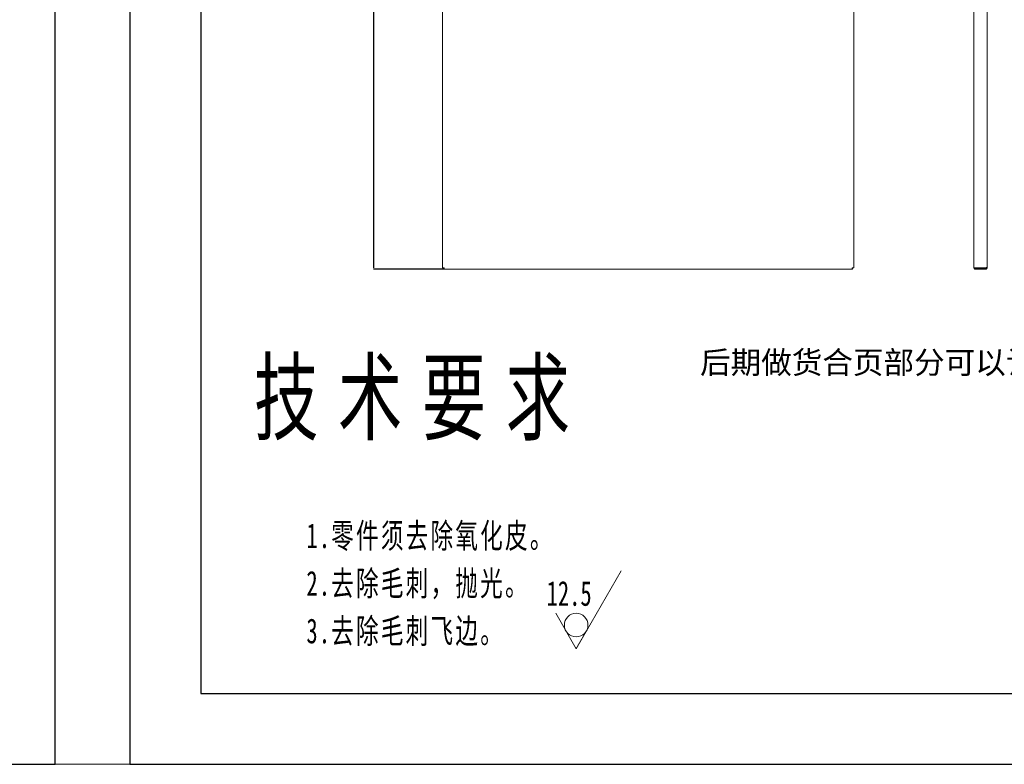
# Model space of a CAD drawing. Header units: millimetres. Extents: x 7284 to 21933, y -3393 to -31.
# Tile 48 of 57: x 14910 to 16228, y -3393 to -2397. Entities that reach past the tile are written whole.
import ezdxf
from ezdxf.enums import TextEntityAlignment as Align

# ---------------------------------------------------------------- set-up
doc = ezdxf.new("R2010")
doc.units = ezdxf.units.MM
doc.set_wipeout_variables(frame=1)
doc.header["$PDSIZE"] = -1
doc.layers.add('60', color=7, linetype='Continuous')
doc.layers.add('细实线层', color=7, linetype='Continuous')
for name, color, linetype, lineweight in [('dim', 84, 'Continuous', 9), ('尺寸线层', 3, 'Continuous', 18), ('粗实线层', 7, 'Continuous', 25)]:
    doc.layers.add(name, color=color, linetype=linetype, lineweight=lineweight)
doc.styles.get("Standard").update_dxf_attribs({"font": 'SimSun.ttf'})
doc.styles.add('TitleStyle', font='SimSun.ttf', dxfattribs={"width": 0.667})
doc.styles.add('标准', font='SimSun.ttf', dxfattribs={"width": 0.667})
doc.dimstyles.new('ISO-25', dxfattribs={"dimtxt": 2.5, "dimasz": 2.5, "dimexe": 1.25, "dimexo": 0.625, "dimtad": 1, "dimtxsty": 'Standard', "dimcen": 2.5, "dimadec": 0, "dimazin": 0, "dimtfac": 1, "dimtmove": 0, "dimatfit": 3, "dimfxl": 0, "dimarcsym": 0})

# ---------------------------------------------------------------- blocks, each defined once
blk = doc.blocks.new('$CAXA_FRAME_13B17AC1$')
at = {"layer": '粗实线层'}
for p, q in [((-138.5, 95), (-138.5, -95)), ((-138.5, -95), (138.5, -95))]:
    blk.add_line(p, q, dxfattribs=at)
at = {"layer": '细实线层'}
for p, q in [((-148.5, 105), (-148.5, -105)), ((148.5, -105), (148.5, 105)), ((-148.5, -105), (148.5, -105))]:
    blk.add_line(p, q, dxfattribs=at)
blk = doc.blocks.new('*X28')
at = {"layer": '尺寸线层', "color": 0, "linetype": 'Continuous'}
for q in [(9.53, 16.5), (-4.33, 7.5)]:
    blk.add_line((0, 0), q, dxfattribs=at)
blk.add_circle((0, 5), 2.5, dxfattribs=at)
at = {"layer": '尺寸线层', "color": 0, "style": '标准', "width": 0.667}
blk.add_text('12.5', height=5.25, dxfattribs=at).set_placement((3.28, 11.7), align=Align.MIDDLE_RIGHT)
blk = doc.blocks.new('*X29')
at = {"layer": '尺寸线层', "color": 0, "linetype": 'Continuous', "lineweight": -2, "width": 144.4293, "line_spacing_factor": 1.15057}
for s, insert, char_height, attachment_point, style in [('\\T1.3;技术要求', (24.39, 0), 15, 2, 'TitleStyle'), ('{\\T1.1;1.零件须去除氧化皮。\\P2.去除毛刺，抛光。\\P3.去除毛刺飞边。\\P}', (0, -34.16), 5.25, 1, '标准')]:
    blk.add_mtext(s, dxfattribs=dict(at, insert=insert, char_height=char_height, attachment_point=attachment_point, style=style))
blk = doc.blocks.new('*D80')
at = {"layer": 'Defpoints', "color": 0}
for p in [(15384.1, -1750.8), (15477.9, -1750.8), (15477.9, -2731.1)]:
    blk.add_point(p, dxfattribs=at)
at = {"layer": 'dim', "color": 0, "linetype": 'Continuous', "lineweight": -2}
for p, q in [((15477.9, -1750.8), (15383.6, -1750.8)), ((15384.1, -2729.1), (15384.1, -1752.8)), ((15477.9, -2731.1), (15383.6, -2731.1))]:
    blk.add_line(p, q, dxfattribs=at)
at = {"layer": 'dim', "color": 0}
for points in [[(15383.8, -1752.8), (15384.4, -1752.8), (15384.1, -1750.8)], [(15383.8, -2729.1), (15384.4, -2729.1), (15384.1, -2731.1)]]:
    blk.add_solid(points, dxfattribs=at)
at = {"layer": 'dim', "color": 0, "insert": (15382.1, -2241), "char_height": 2.5, "attachment_point": 5, "rotation": 90}
blk.add_mtext('980,3', dxfattribs=at)

msp = doc.modelspace()

# ---------------------------------------------------------------- linework, layer by layer
at = {"layer": '60', "color": 7, "linetype": 'Continuous', "lineweight": 18}
for p, q in [((15475.958, -1752.731), (15475.958, -2729.217)), ((16026.458, -2729.217), (16026.458, -1752.731)), ((16187.29, -2728.924), (16187.29, -1753.024)), ((16204.79, -2728.217), (16204.79, -1753.731)), ((15475.958, -2729.217), (15477.458, -2729.217)), ((15477.865, -2731.124), (15477.865, -2729.624)), ((15477.865, -2731.124), (16024.551, -2731.124)), ((16024.551, -2731.124), (16024.551, -2729.624)), ((16026.458, -2729.217), (16024.958, -2729.217)), ((16189.49, -2729.217), (16202.59, -2729.217)), ((16202.59, -2729.624), (16189.49, -2729.624)), ((16189.49, -2731.124), (16189.49, -2729.624)), ((16202.59, -2731.124), (16189.49, -2731.124)), ((16202.59, -2731.124), (16202.59, -2729.624)), ((16203.563, -2728.924), (16204.79, -2728.924)), ((16204.79, -2728.924), (16204.79, -2728.217))]:
    msp.add_line(p, q, dxfattribs=at)
at = {"layer": '60', "color": 7, "linetype": 'Continuous', "lineweight": 13}
for p, q in [((15475.958, -1752.732), (15475.958, -2729.216)), ((16026.458, -2729.216), (16026.458, -1752.732)), ((16187.29, -1753.023), (16187.29, -2728.925)), ((15477.866, -2731.124), (16024.55, -2731.124))]:
    msp.add_line(p, q, dxfattribs=at)
at = {"layer": '60', "color": 7, "linetype": 'Continuous', "lineweight": 18}
for points, knots in [([(15478.158, -2728.924), (15478.122, -2728.927), (15478.068, -2728.932), (15478.014, -2728.936), (15477.978, -2728.939), (15477.96, -2728.941), (15477.869, -2728.949), (15477.798, -2728.955), (15477.587, -2728.973), (15477.45, -2728.985), (15477.299, -2728.999), (15477.283, -2729), (15477.25, -2729.003), (15477.233, -2729.005), (15477.184, -2729.01), (15477.152, -2729.013), (15477.056, -2729.022), (15476.934, -2729.034), (15476.761, -2729.052), (15476.654, -2729.064), (15476.551, -2729.077), (15476.503, -2729.083), (15476.412, -2729.095), (15476.326, -2729.107), (15476.243, -2729.121), (15476.201, -2729.128), (15476.185, -2729.132), (15476.177, -2729.133), (15476.154, -2729.138), (15476.139, -2729.141), (15476.07, -2729.156), (15476.029, -2729.168), (15475.993, -2729.183), (15475.987, -2729.186), (15475.977, -2729.193), (15475.972, -2729.196), (15475.961, -2729.205), (15475.958, -2729.211), (15475.958, -2729.217)], [0, 0, 0, 0, 0.03125, 0.046875, 0.046875, 0.0625, 0.0625, 0.125, 0.125, 0.25, 0.25, 0.265625, 0.265625, 0.28125, 0.28125, 0.3125, 0.3125, 0.375, 0.4375, 0.5, 0.5, 0.5625, 0.5625, 0.625, 0.6875, 0.703125, 0.703125, 0.71875, 0.71875, 0.75, 0.75, 0.875, 0.875, 0.90625, 0.90625, 0.9375, 0.9375, 1, 1, 1, 1]), ([(15478.158, -2728.924), (15478.147, -2728.927), (15478.135, -2728.93), (15478.112, -2728.936), (15478.101, -2728.939), (15478.066, -2728.949), (15478.044, -2728.955), (15477.976, -2728.973), (15477.933, -2728.985), (15477.869, -2729.003), (15477.848, -2729.01), (15477.808, -2729.022), (15477.788, -2729.028), (15477.731, -2729.046), (15477.696, -2729.058), (15477.647, -2729.077), (15477.631, -2729.083), (15477.602, -2729.095), (15477.588, -2729.101), (15477.55, -2729.119), (15477.529, -2729.132), (15477.507, -2729.147), (15477.503, -2729.15), (15477.495, -2729.156), (15477.491, -2729.159), (15477.481, -2729.168), (15477.47, -2729.18), (15477.462, -2729.196), (15477.459, -2729.205), (15477.458, -2729.211), (15477.458, -2729.214), (15477.458, -2729.217)], [0, 0, 0, 0, 0.03125, 0.03125, 0.0625, 0.0625, 0.125, 0.125, 0.25, 0.25, 0.3125, 0.3125, 0.375, 0.375, 0.5, 0.5, 0.5625, 0.5625, 0.625, 0.625, 0.75, 0.75, 0.78125, 0.78125, 0.8125, 0.8125, 0.875, 0.9375, 0.96875, 0.96875, 1, 1, 1, 1]), ([(15477.865, -2731.124), (15477.871, -2731.124), (15477.883, -2731.117), (15477.896, -2731.096), (15477.905, -2731.075), (15477.908, -2731.067), (15477.914, -2731.049), (15477.917, -2731.04), (15477.926, -2731.008), (15477.938, -2730.96), (15477.95, -2730.899), (15477.96, -2730.848), (15477.963, -2730.83), (15477.969, -2730.792), (15477.972, -2730.773), (15477.987, -2730.673), (15477.999, -2730.582), (15478.015, -2730.455), (15478.019, -2730.415), (15478.024, -2730.375), (15478.027, -2730.347), (15478.028, -2730.333), (15478.036, -2730.263), (15478.042, -2730.205), (15478.06, -2730.026), (15478.073, -2729.9), (15478.086, -2729.749), (15478.088, -2729.733), (15478.091, -2729.699), (15478.092, -2729.682), (15478.097, -2729.63), (15478.1, -2729.596), (15478.109, -2729.493), (15478.121, -2729.353), (15478.14, -2729.141), (15478.152, -2728.997), (15478.158, -2728.924)], [0, 0, 0, 0, 0.0625, 0.125, 0.125, 0.15625, 0.15625, 0.1875, 0.1875, 0.25, 0.3125, 0.3125, 0.34375, 0.34375, 0.375, 0.375, 0.5, 0.5, 0.53125, 0.546875, 0.546875, 0.5625, 0.5625, 0.625, 0.625, 0.75, 0.75, 0.765625, 0.765625, 0.78125, 0.78125, 0.8125, 0.8125, 0.875, 0.9375, 1, 1, 1, 1]), ([(15477.865, -2729.624), (15477.871, -2729.624), (15477.88, -2729.622), (15477.889, -2729.618), (15477.896, -2729.615), (15477.899, -2729.613), (15477.914, -2729.602), (15477.926, -2729.588), (15477.944, -2729.562), (15477.95, -2729.552), (15477.96, -2729.536), (15477.963, -2729.53), (15477.969, -2729.519), (15477.972, -2729.512), (15477.987, -2729.481), (15477.999, -2729.452), (15478.015, -2729.411), (15478.018, -2729.403), (15478.024, -2729.386), (15478.027, -2729.377), (15478.036, -2729.35), (15478.042, -2729.332), (15478.06, -2729.275), (15478.072, -2729.235), (15478.091, -2729.171), (15478.097, -2729.149), (15478.109, -2729.105), (15478.115, -2729.083), (15478.134, -2729.016), (15478.146, -2728.97), (15478.158, -2728.924)], [0, 0, 0, 0, 0.0625, 0.09375, 0.09375, 0.125, 0.125, 0.25, 0.25, 0.3125, 0.3125, 0.34375, 0.34375, 0.375, 0.375, 0.5, 0.5, 0.53125, 0.53125, 0.5625, 0.5625, 0.625, 0.625, 0.75, 0.75, 0.8125, 0.8125, 0.875, 0.875, 1, 1, 1, 1]), ([(16024.958, -2729.217), (16024.958, -2729.214), (16024.958, -2729.211), (16024.957, -2729.205), (16024.956, -2729.202), (16024.952, -2729.193), (16024.949, -2729.186), (16024.936, -2729.168), (16024.922, -2729.156), (16024.896, -2729.138), (16024.886, -2729.132), (16024.864, -2729.119), (16024.853, -2729.113), (16024.815, -2729.095), (16024.786, -2729.083), (16024.737, -2729.064), (16024.72, -2729.058), (16024.684, -2729.046), (16024.666, -2729.04), (16024.609, -2729.022), (16024.568, -2729.01), (16024.515, -2728.994), (16024.504, -2728.991), (16024.483, -2728.985), (16024.472, -2728.982), (16024.439, -2728.973), (16024.395, -2728.961), (16024.338, -2728.946), (16024.304, -2728.936), (16024.281, -2728.93), (16024.27, -2728.927), (16024.258, -2728.924)], [0, 0, 0, 0, 0.03125, 0.03125, 0.0625, 0.0625, 0.125, 0.125, 0.25, 0.25, 0.3125, 0.3125, 0.375, 0.375, 0.5, 0.5, 0.5625, 0.5625, 0.625, 0.625, 0.75, 0.75, 0.78125, 0.78125, 0.8125, 0.8125, 0.875, 0.9375, 0.96875, 0.96875, 1, 1, 1, 1]), ([(16024.258, -2728.924), (16024.264, -2728.947), (16024.273, -2728.981), (16024.282, -2729.015), (16024.288, -2729.038), (16024.292, -2729.05), (16024.307, -2729.106), (16024.319, -2729.15), (16024.337, -2729.213), (16024.343, -2729.234), (16024.353, -2729.264), (16024.356, -2729.274), (16024.362, -2729.294), (16024.365, -2729.304), (16024.38, -2729.351), (16024.392, -2729.387), (16024.407, -2729.427), (16024.41, -2729.435), (16024.417, -2729.45), (16024.42, -2729.458), (16024.429, -2729.48), (16024.435, -2729.494), (16024.453, -2729.532), (16024.465, -2729.553), (16024.484, -2729.58), (16024.49, -2729.587), (16024.502, -2729.601), (16024.508, -2729.606), (16024.526, -2729.62), (16024.539, -2729.624), (16024.551, -2729.624)], [0, 0, 0, 0, 0.0625, 0.09375, 0.09375, 0.125, 0.125, 0.25, 0.25, 0.3125, 0.3125, 0.34375, 0.34375, 0.375, 0.375, 0.5, 0.5, 0.53125, 0.53125, 0.5625, 0.5625, 0.625, 0.625, 0.75, 0.75, 0.8125, 0.8125, 0.875, 0.875, 1, 1, 1, 1]), ([(16024.258, -2728.924), (16024.264, -2728.996), (16024.276, -2729.139), (16024.288, -2729.282), (16024.298, -2729.389), (16024.301, -2729.424), (16024.307, -2729.494), (16024.31, -2729.529), (16024.319, -2729.632), (16024.331, -2729.767), (16024.343, -2729.897), (16024.353, -2729.993), (16024.356, -2730.024), (16024.362, -2730.086), (16024.365, -2730.117), (16024.38, -2730.267), (16024.392, -2730.378), (16024.407, -2730.505), (16024.412, -2730.542), (16024.417, -2730.578), (16024.42, -2730.602), (16024.421, -2730.614), (16024.429, -2730.671), (16024.435, -2730.714), (16024.453, -2730.834), (16024.465, -2730.901), (16024.479, -2730.964), (16024.481, -2730.97), (16024.484, -2730.983), (16024.485, -2730.99), (16024.49, -2731.008), (16024.493, -2731.019), (16024.502, -2731.051), (16024.514, -2731.085), (16024.533, -2731.117), (16024.545, -2731.124), (16024.551, -2731.124)], [0, 0, 0, 0, 0.0625, 0.125, 0.125, 0.15625, 0.15625, 0.1875, 0.1875, 0.25, 0.3125, 0.3125, 0.34375, 0.34375, 0.375, 0.375, 0.5, 0.5, 0.53125, 0.546875, 0.546875, 0.5625, 0.5625, 0.625, 0.625, 0.75, 0.75, 0.765625, 0.765625, 0.78125, 0.78125, 0.8125, 0.8125, 0.875, 0.9375, 1, 1, 1, 1]), ([(16026.458, -2729.217), (16026.458, -2729.211), (16026.454, -2729.205), (16026.444, -2729.196), (16026.439, -2729.193), (16026.429, -2729.186), (16026.423, -2729.183), (16026.387, -2729.168), (16026.346, -2729.156), (16026.277, -2729.141), (16026.262, -2729.138), (16026.239, -2729.133), (16026.231, -2729.132), (16026.215, -2729.128), (16026.173, -2729.121), (16026.09, -2729.107), (16026.004, -2729.095), (16025.913, -2729.083), (16025.865, -2729.077), (16025.762, -2729.064), (16025.655, -2729.052), (16025.482, -2729.034), (16025.359, -2729.022), (16025.264, -2729.013), (16025.232, -2729.01), (16025.183, -2729.005), (16025.166, -2729.003), (16025.133, -2729), (16025.117, -2728.999), (16024.966, -2728.985), (16024.829, -2728.973), (16024.618, -2728.955), (16024.547, -2728.949), (16024.456, -2728.941), (16024.438, -2728.939), (16024.402, -2728.936), (16024.348, -2728.932), (16024.294, -2728.927), (16024.258, -2728.924)], [0, 0, 0, 0, 0.0625, 0.0625, 0.09375, 0.09375, 0.125, 0.125, 0.25, 0.25, 0.28125, 0.28125, 0.296875, 0.296875, 0.3125, 0.375, 0.4375, 0.4375, 0.5, 0.5, 0.5625, 0.625, 0.6875, 0.6875, 0.71875, 0.71875, 0.734375, 0.734375, 0.75, 0.75, 0.875, 0.875, 0.9375, 0.9375, 0.953125, 0.953125, 0.96875, 1, 1, 1, 1]), ([(16187.29, -2728.924), (16187.29, -2728.996), (16187.297, -2729.139), (16187.318, -2729.282), (16187.339, -2729.389), (16187.347, -2729.424), (16187.364, -2729.494), (16187.374, -2729.529), (16187.405, -2729.632), (16187.454, -2729.767), (16187.515, -2729.897), (16187.566, -2729.993), (16187.584, -2730.024), (16187.621, -2730.086), (16187.641, -2730.117), (16187.741, -2730.267), (16187.832, -2730.378), (16187.959, -2730.505), (16187.998, -2730.542), (16188.039, -2730.578), (16188.066, -2730.602), (16188.08, -2730.614), (16188.15, -2730.671), (16188.208, -2730.714), (16188.388, -2730.834), (16188.514, -2730.901), (16188.664, -2730.964), (16188.681, -2730.97), (16188.715, -2730.983), (16188.732, -2730.99), (16188.783, -2731.008), (16188.818, -2731.019), (16188.921, -2731.051), (16189.06, -2731.085), (16189.273, -2731.117), (16189.417, -2731.124), (16189.49, -2731.124)], [0, 0, 0, 0, 0.0625, 0.125, 0.125, 0.15625, 0.15625, 0.1875, 0.1875, 0.25, 0.3125, 0.3125, 0.34375, 0.34375, 0.375, 0.375, 0.5, 0.5, 0.53125, 0.546875, 0.546875, 0.5625, 0.5625, 0.625, 0.625, 0.75, 0.75, 0.765625, 0.765625, 0.78125, 0.78125, 0.8125, 0.8125, 0.875, 0.9375, 1, 1, 1, 1]), ([(16189.49, -2729.217), (16189.418, -2729.211), (16189.346, -2729.205), (16189.238, -2729.196), (16189.202, -2729.193), (16189.13, -2729.186), (16189.095, -2729.183), (16188.918, -2729.168), (16188.781, -2729.156), (16188.615, -2729.141), (16188.582, -2729.138), (16188.533, -2729.133), (16188.516, -2729.132), (16188.484, -2729.128), (16188.404, -2729.121), (16188.265, -2729.107), (16188.15, -2729.095), (16188.038, -2729.083), (16187.985, -2729.077), (16187.882, -2729.064), (16187.785, -2729.052), (16187.658, -2729.034), (16187.584, -2729.022), (16187.533, -2729.013), (16187.517, -2729.01), (16187.493, -2729.005), (16187.486, -2729.003), (16187.471, -2729), (16187.464, -2728.999), (16187.402, -2728.985), (16187.36, -2728.973), (16187.318, -2728.955), (16187.307, -2728.949), (16187.298, -2728.941), (16187.297, -2728.939), (16187.294, -2728.936), (16187.291, -2728.932), (16187.29, -2728.927), (16187.29, -2728.924)], [0, 0, 0, 0, 0.0625, 0.0625, 0.09375, 0.09375, 0.125, 0.125, 0.25, 0.25, 0.28125, 0.28125, 0.296875, 0.296875, 0.3125, 0.375, 0.4375, 0.4375, 0.5, 0.5, 0.5625, 0.625, 0.6875, 0.6875, 0.71875, 0.71875, 0.734375, 0.734375, 0.75, 0.75, 0.875, 0.875, 0.9375, 0.9375, 0.953125, 0.953125, 0.96875, 1, 1, 1, 1]), ([(16188.831, -2729.161), (16188.835, -2729.172), (16188.839, -2729.182), (16188.852, -2729.213), (16188.861, -2729.234), (16188.878, -2729.264), (16188.883, -2729.274), (16188.895, -2729.294), (16188.901, -2729.304), (16188.933, -2729.351), (16188.962, -2729.387), (16189.003, -2729.427), (16189.011, -2729.435), (16189.028, -2729.45), (16189.037, -2729.458), (16189.063, -2729.48), (16189.082, -2729.494), (16189.139, -2729.532), (16189.179, -2729.553), (16189.243, -2729.58), (16189.265, -2729.587), (16189.309, -2729.601), (16189.331, -2729.606), (16189.398, -2729.62), (16189.443, -2729.624), (16189.49, -2729.624)], [0, 0, 0, 0, 0.03823018, 0.03823018, 0.11837766, 0.11837766, 0.15845141, 0.15845141, 0.19852515, 0.19852515, 0.35882012, 0.35882012, 0.39889386, 0.39889386, 0.4389676, 0.4389676, 0.51911509, 0.51911509, 0.67941006, 0.67941006, 0.75955754, 0.75955754, 0.83970503, 0.83970503, 1, 1, 1, 1]), ([(16204.79, -2728.217), (16204.79, -2728.238), (16204.786, -2728.259), (16204.775, -2728.29), (16204.771, -2728.301), (16204.76, -2728.322), (16204.754, -2728.332), (16204.718, -2728.385), (16204.677, -2728.426), (16204.594, -2728.488), (16204.563, -2728.509), (16204.512, -2728.54), (16204.494, -2728.551), (16204.457, -2728.572), (16204.438, -2728.582), (16204.337, -2728.634), (16204.246, -2728.676), (16204.119, -2728.728), (16204.08, -2728.743), (16204.04, -2728.759), (16204.012, -2728.769), (16203.998, -2728.775), (16203.928, -2728.801), (16203.87, -2728.822), (16203.691, -2728.884), (16203.565, -2728.925), (16203.415, -2728.972), (16203.398, -2728.977), (16203.364, -2728.988), (16203.347, -2728.993), (16203.296, -2729.009), (16203.262, -2729.019), (16203.158, -2729.051), (16203.089, -2729.071), (16202.878, -2729.134), (16202.735, -2729.175), (16202.59, -2729.217)], [0, 0, 0, 0, 0.0625, 0.0625, 0.09375, 0.09375, 0.125, 0.125, 0.25, 0.25, 0.3125, 0.3125, 0.34375, 0.34375, 0.375, 0.375, 0.5, 0.5, 0.53125, 0.546875, 0.546875, 0.5625, 0.5625, 0.625, 0.625, 0.75, 0.75, 0.765625, 0.765625, 0.78125, 0.78125, 0.8125, 0.8125, 0.875, 0.875, 1, 1, 1, 1]), ([(16202.59, -2731.124), (16202.661, -2731.124), (16202.733, -2731.121), (16202.84, -2731.11), (16202.876, -2731.106), (16202.948, -2731.095), (16202.984, -2731.089), (16203.161, -2731.054), (16203.299, -2731.012), (16203.497, -2730.929), (16203.579, -2730.891), (16203.658, -2730.847), (16203.689, -2730.83), (16203.705, -2730.82), (16203.752, -2730.792), (16203.782, -2730.773), (16203.932, -2730.673), (16204.043, -2730.582), (16204.17, -2730.455), (16204.195, -2730.429), (16204.243, -2730.375), (16204.267, -2730.348), (16204.336, -2730.264), (16204.379, -2730.206), (16204.499, -2730.027), (16204.567, -2729.9), (16204.636, -2729.734), (16204.649, -2729.7), (16204.673, -2729.631), (16204.685, -2729.597), (16204.716, -2729.493), (16204.733, -2729.424), (16204.775, -2729.213), (16204.79, -2729.069), (16204.79, -2728.924)], [0, 0, 0, 0, 0.0625, 0.0625, 0.09375, 0.09375, 0.125, 0.125, 0.25, 0.25, 0.3125, 0.328125, 0.328125, 0.34375, 0.34375, 0.375, 0.375, 0.5, 0.5, 0.53125, 0.53125, 0.5625, 0.5625, 0.625, 0.625, 0.75, 0.75, 0.78125, 0.78125, 0.8125, 0.8125, 0.875, 0.875, 1, 1, 1, 1]), ([(16202.59, -2729.624), (16202.635, -2729.624), (16202.681, -2729.62), (16202.737, -2729.609), (16202.748, -2729.606), (16202.77, -2729.6), (16202.782, -2729.597), (16202.815, -2729.587), (16202.836, -2729.58), (16202.9, -2729.553), (16202.94, -2729.532), (16202.997, -2729.494), (16203.015, -2729.48), (16203.051, -2729.451), (16203.068, -2729.436), (16203.117, -2729.387), (16203.175, -2729.316), (16203.218, -2729.235), (16203.24, -2729.182), (16203.245, -2729.171), (16203.252, -2729.15), (16203.263, -2729.117), (16203.272, -2729.083), (16203.285, -2729.016), (16203.29, -2728.97), (16203.29, -2728.924)], [0, 0, 0, 0, 0.125, 0.125, 0.15625, 0.15625, 0.1875, 0.1875, 0.25, 0.25, 0.375, 0.375, 0.4375, 0.4375, 0.5, 0.5, 0.625, 0.75, 0.75, 0.78125, 0.78125, 0.8125, 0.875, 0.875, 1, 1, 1, 1])]:
    msp.add_open_spline(points, degree=3, knots=knots, dxfattribs=at)
at = {"layer": 'dim'}
msp.add_line((14957.454, -3393.441), (15057.454, -3393.441), dxfattribs=at)

# ---------------------------------------------------------------- block references
at = {"layer": '粗实线层', "xscale": 9.488793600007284, "yscale": 9.488793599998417, "zscale": 9.488793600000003}
for p in [(13548.368, -2397.118), (16466.54, -2397.118)]:
    msp.add_blockref('$CAXA_FRAME_13B17AC1$', p, dxfattribs=at)

# ---------------------------------------------------------------- texts
at = {"layer": 'dim', "color": 6, "insert": (15820.664, -2840.742), "char_height": 30, "width": 1288.59957, "attachment_point": 1}
msp.add_mtext('后期做货合页部分可以让板金厂做为一体，方便装配（3D已更新）', dxfattribs=at)

# ---------------------------------------------------------------- dimensions: what is measured, and where the dimension line sits
at = {"layer": 'dim'}
dim = msp.add_linear_dim(base=(15384.091, -1750.824), p1=(15477.866, -2731.124), p2=(15477.866, -1750.824), angle=90, dimstyle='ISO-25', override={"dimasz": 2, "dimexe": 0.49975, "dimexo": 0, "dimgap": 0.49975, "dimadec": 2, "dimazin": 2, "dimtzin": 0, "dimarcsym": 1}, dxfattribs=at)
dim.commit()
dim.dimension.update_dxf_attribs({"geometry": '*D80', "text_midpoint": (15382.131, -2240.974)})

# ---------------------------------------------------------------- next in the draw order: wipeouts: each hides what was drawn before it
msp.add_wipeout([(15668.507, -3215.044), (15667.922, -3215.98), (15667.273, -3216.873), (15666.564, -3217.718), (15665.797, -3218.512), (15664.977, -3219.251), (15664.107, -3219.931), (15663.192, -3220.548), (15662.236, -3221.1), (15661.244, -3221.584), (15660.22, -3221.997), (15659.17, -3222.338), (15658.099, -3222.605), (15657.012, -3222.797), (15655.914, -3222.912), (15654.811, -3222.951), (15653.708, -3222.912), (15652.61, -3222.797), (15651.523, -3222.605), (15650.452, -3222.338), (15649.402, -3221.997), (15648.379, -3221.584), (15647.387, -3221.1), (15646.431, -3220.548), (15645.516, -3219.931), (15644.646, -3219.251), (15643.825, -3218.512), (15643.059, -3217.718), (15642.349, -3216.873), (15641.7, -3215.98), (15641.115, -3215.044), (15641.115, -3215.044), (15654.811, -3238.766), (15654.811, -3238.766), (15668.507, -3215.044), (15668.507, -3215.044), (15668.643, -3214.803), (15668.775, -3214.561), (15668.902, -3214.316), (15669.025, -3214.069), (15669.144, -3213.82), (15669.259, -3213.569), (15669.369, -3213.316), (15669.474, -3213.061), (15669.575, -3212.804), (15669.672, -3212.545), (15669.764, -3212.285), (15669.852, -3212.023), (15669.935, -3211.76), (15670.013, -3211.495), (15670.087, -3211.229), (15670.156, -3210.962), (15670.221, -3210.694), (15670.28, -3210.424), (15670.335, -3210.154), (15670.386, -3209.883), (15670.431, -3209.61), (15670.472, -3209.337), (15670.508, -3209.064), (15670.539, -3208.789), (15670.566, -3208.515), (15670.587, -3208.24), (15670.604, -3207.964), (15670.616, -3207.688), (15670.623, -3207.412), (15670.626, -3207.136), (15670.626, -3207.136), (15670.508, -3205.209), (15670.156, -3203.31), (15669.575, -3201.469), (15668.775, -3199.712), (15667.766, -3198.065), (15666.564, -3196.554), (15665.187, -3195.201), (15663.655, -3194.025), (15661.991, -3193.045), (15660.22, -3192.275), (15658.369, -3191.727), (15656.464, -3191.408), (15654.535, -3191.324), (15652.61, -3191.476), (15650.718, -3191.861), (15648.887, -3192.473), (15647.144, -3193.305), (15645.516, -3194.342), (15644.026, -3195.57), (15642.696, -3196.971), (15641.548, -3198.523), (15640.597, -3200.204), (15639.858, -3201.988), (15639.342, -3203.848), (15639.057, -3205.758), (15639.006, -3207.688), (15639.191, -3209.61), (15639.609, -3211.495), (15640.254, -3213.316), (15641.115, -3215.044), (15641.115, -3215.044), (15654.811, -3238.766), (15654.811, -3238.766)]).dxf.layer = '尺寸线层'

# ---------------------------------------------------------------- next in the draw order: block references
at = {"layer": '尺寸线层', "xscale": 6.325862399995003, "yscale": 6.325862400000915, "zscale": 6.325862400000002}
for name, p in [('*X29', (15293.795, -2854.843)), ('*X28', (15654.811, -3238.766))]:
    msp.add_blockref(name, p, dxfattribs=at)

doc.saveas('drawing.dxf')
